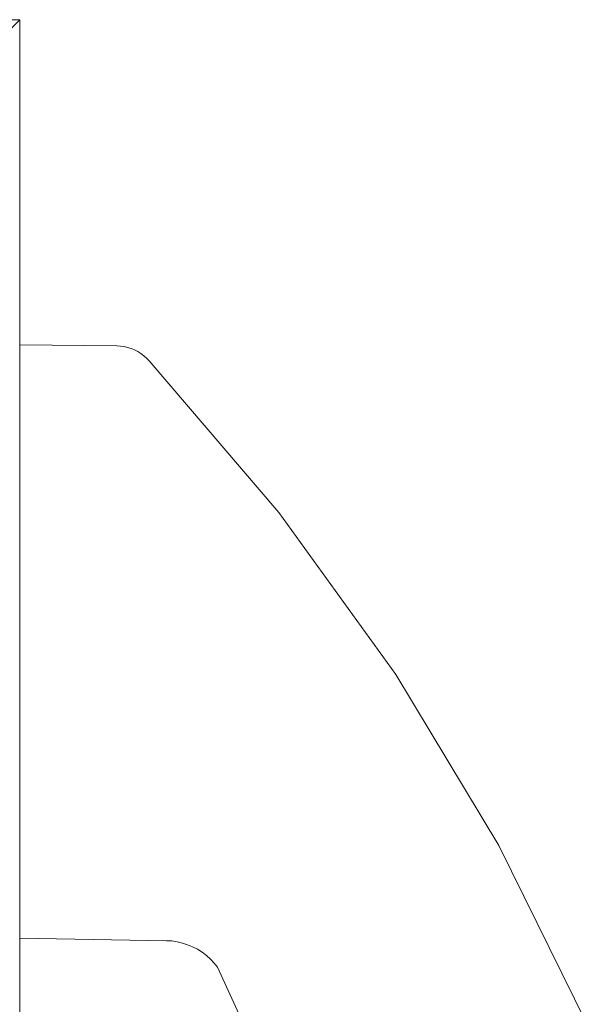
# Model space of a CAD drawing. Header units: millimetres. Extents: x 1865 to 2161, y 1201 to 1385.
# Tile 40 of 40: x 2125 to 2151, y 1339 to 1385. Entities that reach past the tile are written whole.
import ezdxf

# ---------------------------------------------------------------- set-up
doc = ezdxf.new("R2010")
doc.units = ezdxf.units.MM
doc.header["$LTSCALE"] = 25.4
doc.layers.add('Lighting-Moving Light', color=7, linetype='Continuous', lineweight=5)

# ---------------------------------------------------------------- blocks, each defined once
blk = doc.blocks.new('Group-1')
at = {"layer": 'Lighting-Moving Light', "color": 7, "linetype": 'Continuous', "lineweight": 5, "transparency": 33554687}
for points in [[(112, 92, -21.465), (-112, 92, -21.465), (-107.035, 87.035, -16.5), (107.035, 87.035, -16.5)], [(107.035, -87.035, -16.5), (112, -92, -21.465), (112, 92, -21.465), (107.035, 87.035, -16.5)], [(112, 76.845, -77.387), (112, 76.845, -47.544), (116.522, 76.805, -47.544), (116.522, 76.805, -77.387)], [(112, 49.211, -47.544), (112, 49.211, -77.387), (118.833, 49.092, -77.387), (118.833, 49.092, -47.544)]]:
    blk.add_3dface(points, dxfattribs=at)
for points, invisible_edges in [([(-112, 92, -21.465), (112, 92, -21.465), (112, 92, -99.965)], 8), ([(112, 92, -99.965), (112, 76.845, -77.387), (112, 49.211, -77.387)], 9), ([(112, 49.211, -77.387), (112, -49.211, -47.544), (112, -49.211, -77.387), (112, 92, -99.965)], 13), ([(112, 92, -99.965), (112, 92, -21.465), (112, 76.845, -47.544), (112, 76.845, -77.387)], 10), ([(112, 92, -21.465), (112, -92, -21.465), (112, 49.211, -47.544), (112, 76.845, -47.544)], 10), ([(112, -49.211, -77.387), (112, -76.845, -77.387), (112, -92, -99.965), (112, 92, -99.965)], 10), ([(118.833, 49.092, -77.387), (112, 49.211, -77.387), (112, 76.845, -77.387), (116.522, 76.805, -77.387)], 8), ([(116.522, 76.805, -47.544), (112, 76.845, -47.544), (112, 49.211, -47.544), (118.833, 49.092, -47.544)], 8), ([(116.692, 76.796, -47.544), (116.692, 76.796, -77.387), (116.522, 76.805, -77.387), (116.522, 76.805, -47.544)], 1), ([(118.833, 49.092, -77.387), (116.522, 76.805, -77.387), (116.692, 76.796, -77.387), (116.861, 76.773, -77.387)], 9), ([(116.861, 76.773, -47.544), (116.692, 76.796, -47.544), (116.522, 76.805, -47.544), (118.833, 49.092, -47.544)], 12), ([(116.861, 76.773, -47.544), (116.861, 76.773, -77.387), (116.692, 76.796, -77.387), (116.692, 76.796, -47.544)], 5), ([(117.028, 76.735, -47.544), (117.028, 76.735, -77.387), (116.861, 76.773, -77.387), (116.861, 76.773, -47.544)], 5), ([(116.861, 76.773, -77.387), (117.028, 76.735, -77.387), (118.833, 49.092, -77.387)], 10), ([(118.833, 49.092, -47.544), (117.028, 76.735, -47.544), (116.861, 76.773, -47.544)], 9), ([(117.191, 76.683, -47.544), (117.191, 76.683, -77.387), (117.028, 76.735, -77.387), (117.028, 76.735, -47.544)], 5), ([(118.833, 49.092, -77.387), (117.028, 76.735, -77.387), (117.191, 76.683, -77.387), (117.348, 76.618, -77.387)], 9), ([(117.348, 76.618, -47.544), (117.191, 76.683, -47.544), (117.028, 76.735, -47.544), (118.833, 49.092, -47.544)], 12), ([(117.348, 76.618, -47.544), (117.348, 76.618, -77.387), (117.191, 76.683, -77.387), (117.191, 76.683, -47.544)], 5), ([(117.5, 76.539, -47.544), (117.5, 76.539, -77.387), (117.348, 76.618, -77.387), (117.348, 76.618, -47.544)], 5), ([(117.348, 76.618, -77.387), (117.5, 76.539, -77.387), (118.833, 49.092, -77.387)], 10), ([(118.833, 49.092, -47.544), (117.5, 76.539, -47.544), (117.348, 76.618, -47.544)], 9), ([(117.644, 76.448, -47.544), (117.644, 76.448, -77.387), (117.5, 76.539, -77.387), (117.5, 76.539, -47.544)], 5), ([(118.833, 49.092, -77.387), (117.5, 76.539, -77.387), (117.644, 76.448, -77.387)], 9), ([(117.644, 76.448, -47.544), (117.5, 76.539, -47.544), (118.833, 49.092, -47.544)], 10), ([(117.78, 76.345, -47.544), (117.78, 76.345, -77.387), (117.644, 76.448, -77.387), (117.644, 76.448, -47.544)], 5), ([(118.833, 49.092, -77.387), (117.644, 76.448, -77.387), (117.78, 76.345, -77.387)], 9), ([(117.78, 76.345, -47.544), (117.644, 76.448, -47.544), (118.833, 49.092, -47.544)], 10), ([(117.907, 76.23, -47.544), (117.907, 76.23, -77.387), (117.78, 76.345, -77.387), (117.78, 76.345, -47.544)], 5), ([(117.78, 76.345, -77.387), (117.907, 76.23, -77.387), (118.023, 76.105, -77.387), (118.833, 49.092, -77.387)], 12), ([(118.833, 49.092, -47.544), (118.023, 76.105, -47.544), (117.907, 76.23, -47.544), (117.78, 76.345, -47.544)], 9), ([(118.023, 76.105, -47.544), (118.023, 76.105, -77.387), (117.907, 76.23, -77.387), (117.907, 76.23, -47.544)], 4), ([(118.023, 76.105, -77.387), (119.085, 49.077, -77.387), (118.833, 49.092, -77.387)], 9), ([(118.023, 76.105, -77.387), (124.076, 69.042, -77.387), (119.335, 49.041, -77.387), (119.085, 49.077, -77.387)], 10), ([(118.833, 49.092, -47.544), (119.085, 49.077, -47.544), (118.023, 76.105, -47.544)], 10), ([(119.085, 49.077, -47.544), (119.335, 49.041, -47.544), (124.076, 69.042, -47.544), (118.023, 76.105, -47.544)], 10), ([(124.076, 69.042, -47.544), (124.076, 69.042, -77.387), (118.023, 76.105, -77.387), (118.023, 76.105, -47.544)], 1), ([(124.076, 69.042, -77.387), (119.581, 48.983, -77.387), (119.335, 49.041, -77.387)], 9), ([(119.335, 49.041, -47.544), (119.581, 48.983, -47.544), (124.076, 69.042, -47.544)], 10), ([(119.822, 48.906, -77.387), (119.581, 48.983, -77.387), (124.076, 69.042, -77.387)], 10), ([(124.076, 69.042, -47.544), (119.581, 48.983, -47.544), (119.822, 48.906, -47.544)], 9), ([(124.076, 69.042, -77.387), (129.52, 61.5, -77.387), (120.055, 48.808, -77.387), (119.822, 48.906, -77.387)], 10), ([(119.822, 48.906, -47.544), (120.055, 48.808, -47.544), (129.52, 61.5, -47.544), (124.076, 69.042, -47.544)], 10), ([(129.52, 61.5, -47.544), (129.52, 61.5, -77.387), (124.076, 69.042, -77.387), (124.076, 69.042, -47.544)], 5), ([(120.279, 48.692, -77.387), (120.055, 48.808, -77.387), (129.52, 61.5, -77.387)], 10), ([(129.52, 61.5, -47.544), (120.055, 48.808, -47.544), (120.279, 48.692, -47.544)], 9), ([(129.52, 61.5, -77.387), (120.492, 48.556, -77.387), (120.279, 48.692, -77.387)], 9), ([(120.279, 48.692, -47.544), (120.492, 48.556, -47.544), (129.52, 61.5, -47.544)], 10), ([(129.52, 61.5, -77.387), (120.693, 48.404, -77.387), (120.492, 48.556, -77.387)], 9), ([(120.492, 48.556, -47.544), (120.693, 48.404, -47.544), (129.52, 61.5, -47.544)], 10), ([(129.52, 61.5, -77.387), (120.881, 48.234, -77.387), (120.693, 48.404, -77.387)], 9), ([(120.693, 48.404, -47.544), (120.881, 48.234, -47.544), (129.52, 61.5, -47.544)], 10), ([(121.054, 48.05, -77.387), (120.881, 48.234, -77.387), (129.52, 61.5, -77.387)], 10), ([(120.881, 48.234, -47.544), (121.054, 48.05, -47.544), (129.52, 61.5, -47.544)], 10), ([(129.52, 61.5, -77.387), (134.317, 53.53, -77.387), (121.21, 47.852, -77.387), (121.054, 48.05, -77.387)], 10), ([(121.054, 48.05, -47.544), (121.21, 47.852, -47.544), (134.317, 53.53, -47.544), (129.52, 61.5, -47.544)], 10), ([(134.317, 53.53, -47.544), (134.317, 53.53, -77.387), (129.52, 61.5, -77.387), (129.52, 61.5, -47.544)], 5), ([(124.982, 39.644, -77.387), (121.21, 47.852, -77.387), (134.317, 53.53, -77.387), (138.434, 45.189, -77.387)], 10), ([(138.434, 45.189, -47.544), (134.317, 53.53, -47.544), (121.21, 47.852, -47.544), (124.982, 39.644, -47.544)], 10), ([(138.434, 45.189, -47.544), (138.434, 45.189, -77.387), (134.317, 53.53, -77.387), (134.317, 53.53, -47.544)], 5), ([(112, -49.211, -47.544), (112, 49.211, -77.387), (112, 49.211, -47.544), (112, -92, -21.465)], 13), ([(118.833, 49.092, -47.544), (118.833, 49.092, -77.387), (119.085, 49.077, -77.387), (119.085, 49.077, -47.544)], 4), ([(119.085, 49.077, -47.544), (119.085, 49.077, -77.387), (119.335, 49.041, -77.387), (119.335, 49.041, -47.544)], 5), ([(119.335, 49.041, -47.544), (119.335, 49.041, -77.387), (119.581, 48.983, -77.387), (119.581, 48.983, -47.544)], 5), ([(119.581, 48.983, -47.544), (119.581, 48.983, -77.387), (119.822, 48.906, -77.387), (119.822, 48.906, -47.544)], 5), ([(119.822, 48.906, -47.544), (119.822, 48.906, -77.387), (120.055, 48.808, -77.387), (120.055, 48.808, -47.544)], 5), ([(120.055, 48.808, -47.544), (120.055, 48.808, -77.387), (120.279, 48.692, -77.387), (120.279, 48.692, -47.544)], 5), ([(120.279, 48.692, -47.544), (120.279, 48.692, -77.387), (120.492, 48.556, -77.387), (120.492, 48.556, -47.544)], 5), ([(120.492, 48.556, -47.544), (120.492, 48.556, -77.387), (120.693, 48.404, -77.387), (120.693, 48.404, -47.544)], 5), ([(120.693, 48.404, -47.544), (120.693, 48.404, -77.387), (120.881, 48.234, -77.387), (120.881, 48.234, -47.544)], 5), ([(120.881, 48.234, -47.544), (120.881, 48.234, -77.387), (121.054, 48.05, -77.387), (121.054, 48.05, -47.544)], 5), ([(121.054, 48.05, -47.544), (121.054, 48.05, -77.387), (121.21, 47.852, -77.387), (121.21, 47.852, -47.544)], 1), ([(121.21, 47.852, -47.544), (121.21, 47.852, -77.387), (124.982, 39.644, -77.387), (124.982, 39.644, -47.544)], 4)]:
    blk.add_3dface(points, dxfattribs=dict(at, invisible_edges=invisible_edges))
at = {"layer": 'Lighting-Moving Light', "color": 0, "flags": 1}
for tag in ['Yoke', '3D_Symbol_Name', 'Weight', 'Weight', 'Wattage', 'Candlepower', 'Body', 'Model_Name', 'Beam_Angle', 'Field_Angle', 'Remarks', 'Beam_Angle_2', 'Field_Angle_2', 'Num_Channels', 'Frame_Size', 'Device_Type', 'FixtureID', 'Frame_Size', 'Base', 'Lens', 'Inst_Type', 'Lamp']:
    blk.add_attdef(tag, (-144.25, -164.904), '', height=0.18, dxfattribs=at)

msp = doc.modelspace()

# ---------------------------------------------------------------- block references
at = {"layer": 'Lighting-Moving Light', "color": 7, "transparency": 33554687}
msp.add_blockref('Group-1', (2012.623, 1292.88), dxfattribs=at)

doc.saveas('drawing.dxf')
